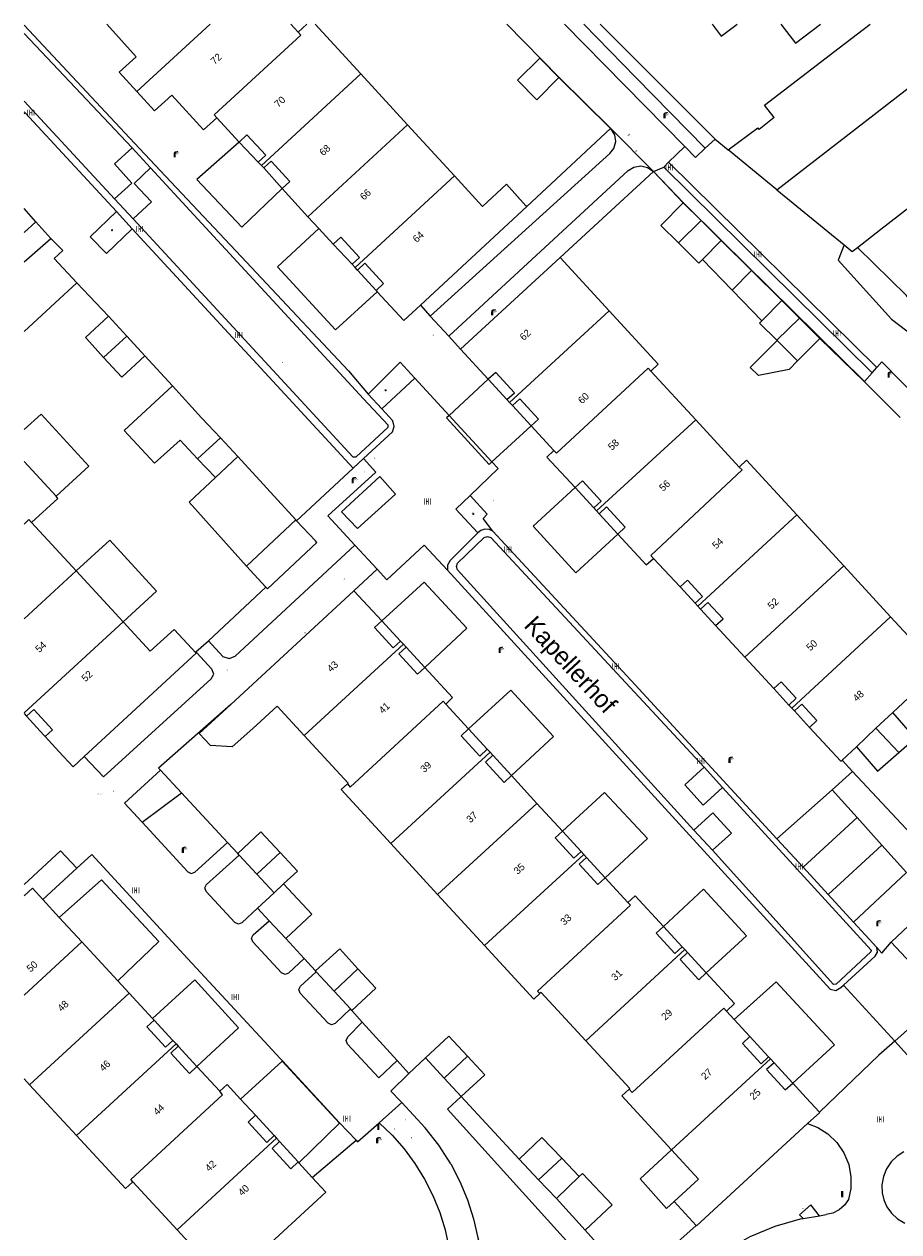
# Model space of a CAD drawing. Header units: metres. Extents: x 197457 to 198138, y 353986 to 354984.
# Tile 181 of 217: x 197457 to 197518, y 354898 to 354982. Entities that reach past the tile are written whole.
import ezdxf
from ezdxf.enums import TextEntityAlignment as Align

# ---------------------------------------------------------------- set-up
doc = ezdxf.new("R2010")
doc.units = ezdxf.units.M
doc.header["$MEASUREMENT"] = 0
for name, color, linetype, lineweight, true_color in [('afsluitpaal', 7, 'Continuous', 0, 0xde7233), ('benzine-   olieput', 7, 'Continuous', 0, 0x104b6e), ('elektrakast', 7, 'Continuous', 0, 0x104b6e), ('kolk', 7, 'Continuous', 0, 0x104b6e), ('lichtmast', 7, 'Continuous', 0, 0x104b6e), ('verkeersbordpaal', 7, 'Continuous', 0, 0x104b6e), ('waarschuwingshek', 7, 'Continuous', 0, 0x104b6e)]:
    doc.layers.add(name, color=color, linetype=linetype, lineweight=lineweight, true_color=true_color)
for name, color, linetype, lineweight in [('bijgebouw', 1, 'Continuous', 13), ('Grens beheer openbare ruimte wegbeheer', 253, 'Continuous', 0), ('Grens gebouw op maaiveld onder overbouw', 1, 'Continuous', 13), ('grens individueel parkeervak', 7, 'Continuous', 0), ('Grens maaiveld', 253, 'Continuous', 0), ('grens WOZ object', 7, 'Continuous', 0), ('heg geen IMGeo', 7, 'Continuous', 0), ('hoofdgebouw', 1, 'Continuous', 0), ('Hoogtepunt', 7, 'Continuous', 0), ('huisnummerreeks BGT', 7, 'Continuous', 0), ('kant verharding', 7, 'Continuous', 0), ('kruinlijn', 1, 'Continuous', 0), ('molgoot weginrichtingselement lijn', 7, 'Continuous', 0), ('openbare ruimte label tekst', 7, 'Continuous', 0), ('overbouw', 1, 'Continuous', 13), ('schutting geen IMGeo', 7, 'Continuous', 0), ('tussenmuur', 1, 'Continuous', 13), ('tussenmuur bijgebouw (GBKN Zuid)', 1, 'Continuous', 13), ('vlakafsluiter', 1, 'Continuous', 0), ('weginrichtingselement', 7, 'Continuous', 0)]:
    doc.layers.add(name, color=color, linetype=linetype, lineweight=lineweight)
doc.styles.add('Style-STANDARD', font='STANDARD.shx')
doc.styles.add('Style-WORKING', font='WORKING.shx')

# ---------------------------------------------------------------- blocks, each defined once
blk = doc.blocks.new('afsluitpaal')
at = {"layer": 'afsluitpaal', "linetype": 'Continuous', "lineweight": 0, "true_color": 0xbd2877}
blk.add_hatch(color=232, dxfattribs=at).paths.add_polyline_path([(0.15, 0.65, 1), (-0.15, 0.65), (-0.15, 0.05), (-0.3, 0.05), (-0.3, -0.1), (0, -0.1, -0.414214), (-0.1, 0, -1), (0.1, 0, -0.414214), (0, -0.1), (0.3, -0.1), (0.3, 0.05), (0.15, 0.05)])
at = {"layer": 'afsluitpaal', "linetype": 'Continuous', "lineweight": 0, "true_color": 0x681648}
blk.add_hatch(color=219, dxfattribs=at).paths.add_polyline_path([(0.1, 0, 1), (-0.1, 0, 1)])
blk = doc.blocks.new('kolk')
at = {"layer": 'kolk', "linetype": 'Continuous', "lineweight": 0, "true_color": 0xbd2877}
for points in [[(-0.49, -0.43), (-0.49, 0), (-0.49, 0.42), (-0.4, 0.42), (-0.4, 0), (-0.4, -0.43)], [(-0.19, -0.43), (-0.19, 0), (-0.19, 0.42), (-0.11, 0.42), (-0.11, 0), (-0.11, -0.43)], [(0.11, -0.43), (0.11, 0), (0.11, 0.42), (0.19, 0.42), (0.19, 0), (0.19, -0.43)], [(0.4, -0.43), (0.4, 0), (0.4, 0.42), (0.49, 0.42), (0.49, 0), (0.49, -0.43)]]:
    blk.add_hatch(color=232, dxfattribs=at).paths.add_polyline_path(points)
at = {"layer": 'kolk', "linetype": 'Continuous', "lineweight": 0, "true_color": 0x681648}
blk.add_hatch(color=219, dxfattribs=at).paths.add_polyline_path([(0.1, 0, 1), (-0.1, 0, 1)])
blk = doc.blocks.new('kast_1')
at = {"layer": 'elektrakast', "linetype": 'Continuous', "lineweight": 0, "true_color": 0xbd2877}
h = blk.add_hatch(color=232, dxfattribs=at)
edge = h.paths.add_edge_path()
edge.add_arc((0, 0), 0.1, 0, 360)
edge.add_line((0, -0.1), (0.34, -0.1))
edge.add_line((0.34, -0.1), (0.34, 0.47))
edge.add_line((0.34, 0.47), (-0.34, 0.47))
edge.add_line((-0.34, 0.47), (-0.34, -0.1))
edge.add_line((-0.34, -0.1), (0, -0.1))
edge = h.paths.add_edge_path(flags=16)
edge.add_arc((-0.2, 0.31), 0.0607, 0, 360)
at = {"layer": 'elektrakast', "linetype": 'Continuous', "lineweight": 0, "true_color": 0x681648}
blk.add_hatch(color=219, dxfattribs=at).paths.add_polyline_path([(-0.1, 0, 1), (0.1, 0, 1)])
at = {"layer": 'elektrakast', "color": 232, "linetype": 'Continuous', "lineweight": 0, "true_color": 0xbd2877, "extrusion": (0, 0, -1)}
blk.add_solid([(-0.34, 0.65), (0.34, 0.65), (-0.34, 0.55), (0.34, 0.55)], dxfattribs=at)
blk = doc.blocks.new('benzineolieput')
at = {"layer": 'benzine-   olieput', "linetype": 'Continuous', "lineweight": 0, "true_color": 0xbd2877}
h = blk.add_hatch(color=232, dxfattribs=at)
edge = h.paths.add_edge_path()
edge.add_spline(control_points=[(0.44, 0), (0.44, 0.04), (0.43, 0.09), (0.36, 0.2), (0.28, 0.26), (0.09, 0.32), (-0.02, 0.33), (-0.22, 0.29), (-0.31, 0.24), (-0.42, 0.12), (-0.44, 0.06), (-0.44, -0.06), (-0.42, -0.12), (-0.33, -0.22), (-0.28, -0.26), (-0.1, -0.33), (0.04, -0.33), (0.27, -0.27), (0.37, -0.2), (0.43, -0.08), (0.44, -0.04), (0.44, 0)], knot_values=[0, 0, 0, 0, 0.060484, 0.060484, 0.178041, 0.178041, 0.295599, 0.295599, 0.413157, 0.413157, 0.498623, 0.498623, 0.584089, 0.584089, 0.669555, 0.669555, 0.808438, 0.808438, 0.94732, 0.94732, 1, 1, 1, 1], degree=3, periodic=0)
edge = h.paths.add_edge_path(flags=16)
edge.add_ellipse((0, 0), major_axis=(0.392, 0), ratio=0.689655, start_angle=0, end_angle=360)
h = blk.add_hatch(color=232, dxfattribs=at)
h.paths.add_polyline_path([(-0.05, -0.09, -0.572477), (-0.05, 0.09, 0.381612), (-0.15, 0.17), (-0.25, 0.17), (-0.25, -0.18), (-0.15, -0.18, 0.381612)])
h.paths.add_polyline_path([(-0.15, -0.12), (-0.2, -0.12), (-0.2, -0.02), (-0.15, -0.02, -1)], flags=16)
h.paths.add_polyline_path([(-0.15, 0.02), (-0.2, 0.02), (-0.2, 0.12), (-0.15, 0.12, -1)], flags=16)
at = {"layer": 'benzine-   olieput', "linetype": 'Continuous', "lineweight": 0, "true_color": 0x681648}
blk.add_hatch(color=219, dxfattribs=at).paths.add_polyline_path([(0.1, 0, 1), (-0.1, 0, 1)])
at = {"layer": 'benzine-   olieput', "linetype": 'Continuous', "lineweight": 0, "true_color": 0xbd2877}
h = blk.add_hatch(color=232, dxfattribs=at)
h.paths.add_polyline_path([(0.27, -0.08), (0.27, 0.07, 1), (0.07, 0.07), (0.07, 0.07, -0.377964), (0.07, -0.07), (0.07, -0.08, 1)])
h.paths.add_polyline_path([(0.12, -0.08), (0.12, 0.07, -1), (0.23, 0.07), (0.23, -0.08, -1)], flags=16)
blk = doc.blocks.new('lichtmast')
at = {"layer": 'lichtmast', "linetype": 'Continuous', "lineweight": 0, "true_color": 0xbd2877}
for points in [[(0.15, 0.42, -0.344151), (0.3, 0.61), (0.43, 0.64, 0.960861), (0.4, 0.79), (0.1, 0.74, 0.366629), (-0.15, 0.45), (-0.15, -0.1), (0, -0.1, -0.414214), (-0.1, 0, -1), (0.1, 0, -0.414214), (0, -0.1), (0.15, -0.1)], [(0.35, 0.55, 1), (0.3, 0.56), (0.23, 0.32, 1), (0.28, 0.31)], [(0.42, 0.58, 1), (0.38, 0.57), (0.44, 0.33, 1), (0.48, 0.34)], [(0.49, 0.61, 1), (0.45, 0.58), (0.63, 0.4, 1), (0.66, 0.43)]]:
    blk.add_hatch(color=232, dxfattribs=at).paths.add_polyline_path(points)
at = {"layer": 'lichtmast', "linetype": 'Continuous', "lineweight": 0, "true_color": 0x681648}
blk.add_hatch(color=219, dxfattribs=at).paths.add_polyline_path([(-0.1, 0, 1), (0.1, 0, 1)])
blk = doc.blocks.new('bord_5')
at = {"layer": 'waarschuwingshek', "linetype": 'Continuous', "lineweight": 0, "true_color": 0xbd2877}
h = blk.add_hatch(color=232, dxfattribs=at)
h.paths.add_polyline_path([(-0.75, -0.38), (-0.75, 0.37), (0.75, 0.37), (0.75, -0.38)])
h.paths.add_polyline_path([(0.65, -0.27), (-0.65, -0.27), (-0.65, 0.28), (0.65, 0.28)], flags=16)
at = {"layer": 'waarschuwingshek', "linetype": 'Continuous', "lineweight": 0, "true_color": 0xbd2877, "transparency": 33554534}
h = blk.add_hatch(color=232, dxfattribs=at)
h.paths.add_polyline_path([(0.65, -0.27), (-0.65, -0.27), (-0.65, 0.28), (0.65, 0.28)])
h.paths.add_polyline_path([(-0.55, -0.18), (-0.55, 0.18), (0.55, 0.18), (0.55, -0.18)], flags=16)
at = {"layer": 'waarschuwingshek', "linetype": 'Continuous', "lineweight": 0, "true_color": 0x681648}
blk.add_hatch(color=219, dxfattribs=at).paths.add_polyline_path([(-0.1, 0, 1), (0.1, 0, 1)])
blk = doc.blocks.new('paal')
at = {"layer": 'verkeersbordpaal', "linetype": 'Continuous', "lineweight": 0, "true_color": 0xbd2877}
blk.add_hatch(color=232, dxfattribs=at).paths.add_polyline_path([(0.15, 0.8), (-0.15, 0.8), (-0.15, -0.1), (0, -0.1, -0.414214), (-0.1, 0, -1), (0.1, 0, -0.414214), (0, -0.1), (0.15, -0.1)])
at = {"layer": 'verkeersbordpaal', "linetype": 'Continuous', "lineweight": 0, "true_color": 0x681648}
blk.add_hatch(color=219, dxfattribs=at).paths.add_polyline_path([(-0.1, 0, 1), (0.1, 0, 1)])

msp = doc.modelspace()

# ---------------------------------------------------------------- linework, layer by layer
at = {"layer": 'bijgebouw', "linetype": 'Continuous', "lineweight": 13}
for p, q in [((197494.617, 354978.31), (197493.279, 354979.672)), ((197503.307, 354969.556), (197504.559, 354968.316)), ((197505.963, 354966.925), (197504.559, 354968.316)), ((197511.419, 354961.505), (197510.184, 354962.734)), ((197464.415, 354960.249), (197463.138, 354961.634)), ((197512.846, 354960.084), (197511.419, 354961.505)), ((197462.795, 354958.753), (197461.59, 354960.07)), ((197465.689, 354958.867), (197464.415, 354960.249)), ((197509.834, 354959.95), (197509.856, 354959.928)), ((197511.283, 354958.514), (197512.846, 354960.084)), ((197467.618, 354956.765), (197469.644, 354954.533)), ((197470.961, 354953.133), (197469.644, 354954.533)), ((197468.145, 354952.964), (197469.369, 354951.663)), ((197472.183, 354951.834), (197470.961, 354953.133)), ((197469.369, 354951.663), (197470.605, 354950.349)), ((197476.281, 354947.338), (197476.225, 354947.399)), ((197477.593, 354945.924), (197476.281, 354947.338)), ((197472.788, 354944.164), (197474.143, 354942.703)), ((197472.267, 354923.967), (197472.169, 354924.072)), ((197473.506, 354922.638), (197472.267, 354923.967)), ((197474.714, 354921.343), (197473.506, 354922.638)), ((197473.544, 354920.252), (197474.714, 354921.343)), ((197474.365, 354919.371), (197473.544, 354920.252)), ((197475.521, 354918.131), (197474.365, 354919.371)), ((197477.659, 354915.822), (197477.614, 354915.871)), ((197478.898, 354914.467), (197477.659, 354915.822)), ((197480.04, 354913.219), (197478.898, 354914.467)), ((197480.137, 354913.113), (197480.04, 354913.219)), ((197486.607, 354908.389), (197485.299, 354909.805)), ((197487.794, 354907.105), (197486.607, 354908.389)), ((197493.199, 354901.283), (197491.83, 354902.724)), ((197496.034, 354901.495), (197494.809, 354902.784)), ((197494.438, 354899.979), (197493.199, 354901.283))]:
    msp.add_line(p, q, dxfattribs=at)
at = {"layer": 'bijgebouw', "linetype": 'Continuous', "lineweight": 13, "flags": 128}
for points in [[(197493.279, 354979.672), (197491.71, 354978.123), (197493.069, 354976.763), (197494.617, 354978.31)], [(197502.967, 354966.755), (197501.741, 354967.965), (197503.307, 354969.556)], [(197502.967, 354966.755), (197504.396, 354965.345), (197504.649, 354965.6)], [(197461.59, 354960.07), (197461.522, 354960.144), (197463.138, 354961.634)], [(197508.793, 354961.312), (197508.629, 354961.144), (197509.834, 354959.95)], [(197465.689, 354958.867), (197464.063, 354957.368), (197462.795, 354958.753)], [(197468.145, 354952.964), (197466.347, 354951.365), (197464.238, 354953.649), (197467.618, 354956.765)], [(197474.143, 354942.703), (197474.25, 354942.588), (197477.687, 354945.822), (197477.593, 354945.924)], [(197515.404, 354931.533), (197516.883, 354929.842), (197518.358, 354931.132)], [(197475.13, 354924.152), (197473.792, 354925.586), (197472.169, 354924.072)], [(197475.372, 354921.957), (197476.338, 354922.857), (197475.13, 354924.152)], [(197475.372, 354921.957), (197477.35, 354919.836), (197475.521, 354918.131)], [(197480.573, 354916.028), (197479.303, 354917.416), (197477.614, 354915.871)], [(197480.137, 354913.113), (197481.826, 354914.658), (197480.573, 354916.028)], [(197488.235, 354909.906), (197486.933, 354911.315), (197485.299, 354909.805)], [(197487.794, 354907.105), (197489.428, 354908.615), (197488.235, 354909.906)], [(197494.809, 354902.784), (197493.425, 354904.24), (197491.83, 354902.724)]]:
    msp.add_lwpolyline(points, dxfattribs=at)
at = {"layer": 'Grens beheer openbare ruimte wegbeheer', "linetype": 'Continuous', "lineweight": 0}
for p, q in [((197458.071, 354968.232), (197457.244, 354969.158)), ((197476.225, 354947.399), (197472.183, 354951.834))]:
    msp.add_line(p, q, dxfattribs=at)
at = {"layer": 'Grens beheer openbare ruimte wegbeheer', "linetype": 'Continuous', "lineweight": 0, "flags": 128}
msp.add_lwpolyline([(197486.939, 354954.7), (197486.761, 354954.536), (197489.733, 354951.272), (197489.929, 354951.452)], dxfattribs=at)
at = {"layer": 'Grens gebouw op maaiveld onder overbouw', "linetype": 'Continuous', "lineweight": 13, "flags": 128}
for points in [[(197473.607, 354972.41), (197474.122, 354972.884), (197472.817, 354974.306), (197472.269, 354973.802)], [(197475.281, 354970.566), (197475.805, 354971.049), (197474.5, 354972.472), (197473.986, 354971.997)], [(197480.16, 354965.271), (197480.675, 354965.746), (197479.37, 354967.168), (197478.84, 354966.679)], [(197481.834, 354963.428), (197482.358, 354963.911), (197481.053, 354965.333), (197480.539, 354964.859)], [(197490.986, 354955.807), (197491.5, 354956.281), (197490.196, 354957.703), (197489.681, 354957.229)], [(197492.669, 354953.972), (197493.184, 354954.446), (197491.879, 354955.868), (197491.364, 354955.394)], [(197497.05, 354948.238), (197497.565, 354948.712), (197496.26, 354950.135), (197495.745, 354949.66)], [(197498.733, 354946.403), (197499.248, 354946.878), (197497.943, 354948.3), (197497.429, 354947.825)], [(197504.133, 354941.567), (197504.648, 354942.041), (197503.592, 354943.189), (197503.077, 354942.715)], [(197505.567, 354940.006), (197506.082, 354940.48), (197505.026, 354941.628), (197504.511, 354941.154)], [(197482.24, 354940.337), (197481.735, 354939.87), (197483.04, 354938.449), (197483.555, 354938.923)], [(197483.933, 354938.511), (197483.419, 354938.036), (197484.725, 354936.615), (197485.238, 354937.088)], [(197510.69, 354934.46), (197511.205, 354934.934), (197510.149, 354936.082), (197509.634, 354935.608)], [(197512.124, 354932.898), (197512.64, 354933.372), (197511.583, 354934.521), (197511.068, 354934.047)], [(197457.397, 354933.676), (197457.912, 354934.151), (197459.221, 354932.732), (197458.706, 354932.258)], [(197488.305, 354932.783), (197487.791, 354932.309), (197489.096, 354930.887), (197489.61, 354931.362)], [(197489.989, 354930.95), (197489.475, 354930.475), (197490.78, 354929.053), (197491.295, 354929.528)], [(197494.857, 354925.646), (197494.343, 354925.172), (197495.648, 354923.75), (197496.163, 354924.225)], [(197496.541, 354923.812), (197496.027, 354923.338), (197497.333, 354921.916), (197497.847, 354922.391)], [(197501.92, 354918.986), (197501.406, 354918.511), (197502.711, 354917.09), (197503.226, 354917.565)], [(197503.605, 354917.152), (197503.09, 354916.678), (197504.396, 354915.256), (197504.91, 354915.731)], [(197466.328, 354912.441), (197465.814, 354911.965), (197467.122, 354910.546), (197467.636, 354911.022)], [(197507.963, 354911.286), (197507.447, 354910.809), (197508.752, 354909.388), (197509.267, 354909.863)], [(197468.015, 354910.61), (197467.502, 354910.134), (197468.81, 354908.715), (197469.322, 354909.189)], [(197509.646, 354909.45), (197509.131, 354908.976), (197510.437, 354907.554), (197510.964, 354908.022)], [(197473.408, 354905.782), (197472.894, 354905.307), (197474.2, 354903.886), (197474.714, 354904.361)], [(197475.093, 354903.949), (197474.579, 354903.474), (197475.885, 354902.053), (197476.391, 354902.52)]]:
    msp.add_lwpolyline(points, dxfattribs=at)
at = {"layer": 'grens individueel parkeervak', "linetype": 'Continuous', "lineweight": 0}
for p, q in [((197509.851, 354925.106), (197513.705, 354928.531)), ((197513.705, 354928.531), (197515.448, 354926.594)), ((197511.672, 354923.125), (197515.448, 354926.594)), ((197515.448, 354926.594), (197517.19, 354924.658)), ((197511.672, 354923.125), (197509.851, 354925.106)), ((197513.435, 354921.207), (197517.19, 354924.658)), ((197513.435, 354921.207), (197511.672, 354923.125)), ((197515.198, 354919.288), (197513.435, 354921.207)), ((197521.066, 354920.943), (197517.843, 354917.875)), ((197517.843, 354917.875), (197519.55, 354916.05))]:
    msp.add_line(p, q, dxfattribs=at)
at = {"layer": 'grens individueel parkeervak', "linetype": 'Continuous', "lineweight": 0, "flags": 128}
msp.add_lwpolyline([(197517.19, 354924.658), (197518.914, 354922.742), (197515.198, 354919.288)], dxfattribs=at)
at = {"layer": 'Grens maaiveld', "linetype": 'Continuous', "lineweight": 0}
for p, q in [((197457.244, 354981.396), (197464.792, 354973.399)), ((197463.566, 354969.828), (197457.244, 354976.671)), ((197498.231, 354974.751), (197498.272, 354974.71)), ((197464.792, 354973.399), (197466.083, 354971.999)), ((197501.943, 354972.046), (197502.281, 354972.389)), ((197502.281, 354972.389), (197516.834, 354958.043)), ((197501.216, 354971.754), (197503.307, 354969.556)), ((197516.515, 354957.68), (197501.943, 354972.046)), ((197464.853, 354968.435), (197463.566, 354969.828)), ((197505.963, 354966.925), (197508.077, 354964.826)), ((197508.077, 354964.826), (197510.184, 354962.734)), ((197512.846, 354960.084), (197515.961, 354957.049)), ((197518.466, 354954.551), (197515.961, 354957.049)), ((197474.143, 354942.703), (197470.125, 354938.952)), ((197468.233, 354928.332), (197466.782, 354929.903)), ((197504.762, 354930.112), (197506.048, 354928.7)), ((197515.142, 354929.808), (197521.094, 354923.419)), ((197471.453, 354924.847), (197468.233, 354928.332)), ((197505.346, 354924.307), (197504.035, 354925.716)), ((197475.521, 354918.131), (197476.806, 354916.742)), ((197480.875, 354912.297), (197483.314, 354909.603))]:
    msp.add_line(p, q, dxfattribs=at)
at = {"layer": 'Grens maaiveld', "linetype": 'Continuous', "lineweight": 0, "flags": 128}
for points in [[(197505.527, 354974.016), (197497.503, 354982.046)], [(197463.566, 354969.828), (197464.767, 354970.928), (197463.555, 354972.273), (197464.792, 354973.399)], [(197466.083, 354971.999), (197464.933, 354970.913), (197466.141, 354969.621), (197464.853, 354968.435)], [(197464.853, 354968.435), (197480.215, 354951.804), (197480.327, 354951.794), (197480.437, 354951.813), (197482.687, 354953.877), (197482.693, 354953.945), (197482.685, 354954.013), (197480.955, 354955.87), (197466.083, 354971.999)], [(197504.035, 354925.716), (197487.521, 354943.907), (197487.457, 354944.139), (197487.521, 354944.37), (197489.397, 354946.169), (197489.629, 354946.231), (197489.86, 354946.169), (197504.762, 354930.112)], [(197506.048, 354928.7), (197504.698, 354927.463), (197503.423, 354928.892), (197504.762, 354930.112)], [(197506.048, 354928.7), (197516.446, 354917.336), (197516.421, 354917.211), (197513.985, 354914.95), (197513.814, 354914.926), (197505.346, 354924.307)], [(197504.035, 354925.716), (197505.372, 354926.917), (197506.675, 354925.513), (197505.346, 354924.307)], [(197498.577, 354895.398), (197499.789, 354894.134), (197504.206, 354898.084)]]:
    msp.add_lwpolyline(points, dxfattribs=at)
at = {"layer": 'grens WOZ object', "linetype": 'Continuous', "lineweight": 0}
for p, q in [((197476.394, 354981.485), (197475.878, 354982.046)), ((197477.009, 354982.046), (197476.394, 354981.485)), ((197472.269, 354973.802), (197473.607, 354972.41)), ((197473.828, 354972.169), (197473.607, 354972.41)), ((197473.986, 354971.997), (197473.828, 354972.169)), ((197473.986, 354971.997), (197475.281, 354970.566)), ((197458.071, 354968.232), (197457.244, 354969.158)), ((197457.244, 354967.481), (197458.071, 354968.232)), ((197477.841, 354967.764), (197478.84, 354966.679)), ((197478.84, 354966.679), (197480.16, 354965.271)), ((197504.649, 354965.6), (197505.963, 354966.925)), ((197505.963, 354966.925), (197508.077, 354964.826)), ((197504.649, 354965.6), (197506.728, 354963.449)), ((197480.366, 354965.046), (197480.16, 354965.271)), ((197480.539, 354964.859), (197480.366, 354965.046)), ((197480.539, 354964.859), (197481.834, 354963.428)), ((197506.728, 354963.449), (197508.077, 354964.826)), ((197508.077, 354964.826), (197510.184, 354962.734)), ((197481.834, 354963.428), (197481.907, 354963.348)), ((197506.728, 354963.449), (197508.793, 354961.312)), ((197510.184, 354962.734), (197508.793, 354961.312)), ((197509.856, 354959.928), (197511.283, 354958.514)), ((197489.681, 354957.229), (197486.939, 354954.7)), ((197489.681, 354957.229), (197490.986, 354955.807)), ((197490.986, 354955.807), (197491.169, 354955.607)), ((197491.169, 354955.607), (197491.364, 354955.394)), ((197491.364, 354955.394), (197492.669, 354953.972)), ((197489.929, 354951.452), (197492.669, 354953.972)), ((197459.48, 354949.052), (197457.244, 354951.476)), ((197470.605, 354950.349), (197472.183, 354951.834)), ((197472.183, 354951.834), (197476.225, 354947.399)), ((197495.745, 354949.66), (197497.05, 354948.238)), ((197497.05, 354948.238), (197497.243, 354948.027)), ((197497.243, 354948.027), (197497.429, 354947.825)), ((197476.225, 354947.399), (197472.788, 354944.164)), ((197497.429, 354947.825), (197498.733, 354946.403)), ((197460.881, 354943.83), (197464.163, 354940.271)), ((197482.24, 354940.337), (197483.555, 354938.923)), ((197483.555, 354938.923), (197483.743, 354938.718)), ((197483.743, 354938.718), (197483.933, 354938.511)), ((197483.933, 354938.511), (197485.238, 354937.088)), ((197516.772, 354932.837), (197517.955, 354933.94)), ((197488.305, 354932.783), (197489.61, 354931.362)), ((197518.358, 354931.132), (197516.772, 354932.837)), ((197489.61, 354931.362), (197489.801, 354931.154)), ((197489.801, 354931.154), (197489.989, 354930.95)), ((197489.989, 354930.95), (197491.295, 354929.528)), ((197494.857, 354925.646), (197496.163, 354924.225)), ((197496.163, 354924.225), (197496.35, 354924.02)), ((197496.35, 354924.02), (197496.541, 354923.812)), ((197496.541, 354923.812), (197497.847, 354922.391)), ((197461.277, 354917.9), (197459.702, 354919.605)), ((197501.92, 354918.986), (197503.226, 354917.565)), ((197461.277, 354917.9), (197463.787, 354915.182)), ((197503.226, 354917.565), (197503.411, 354917.364)), ((197503.605, 354917.152), (197503.411, 354917.364)), ((197503.605, 354917.152), (197504.91, 354915.731)), ((197466.219, 354912.558), (197466.328, 354912.441)), ((197466.328, 354912.441), (197467.636, 354911.022)), ((197507.963, 354911.286), (197506.87, 354912.475)), ((197467.636, 354911.022), (197467.861, 354910.777)), ((197467.861, 354910.777), (197468.015, 354910.61)), ((197507.963, 354911.286), (197509.267, 354909.863)), ((197468.015, 354910.61), (197469.322, 354909.189)), ((197509.267, 354909.863), (197509.395, 354909.723)), ((197509.395, 354909.723), (197509.646, 354909.45)), ((197509.646, 354909.45), (197510.964, 354908.022)), ((197473.408, 354905.782), (197472.37, 354906.909)), ((197473.408, 354905.782), (197474.714, 354904.361)), ((197474.714, 354904.361), (197474.884, 354904.177)), ((197474.884, 354904.177), (197475.093, 354903.949)), ((197475.093, 354903.949), (197476.391, 354902.52)), ((197476.434, 354902.473), (197476.391, 354902.52)), ((197494.438, 354899.979), (197496.034, 354901.495))]:
    msp.add_line(p, q, dxfattribs=at)
at = {"layer": 'grens WOZ object', "linetype": 'Continuous', "lineweight": 0, "flags": 128}
for points in [[(197472.269, 354973.802), (197469.306, 354971.185), (197472.456, 354967.865), (197475.281, 354970.566)], [(197477.841, 354967.764), (197474.943, 354965.096), (197479.006, 354960.68), (197481.907, 354963.348)], [(197511.283, 354958.514), (197510.695, 354957.907), (197508.56, 354957.5), (197507.982, 354958.039), (197509.856, 354959.928)], [(197457.244, 354953.704), (197458.427, 354954.794), (197461.77, 354951.154), (197459.48, 354949.052)], [(197486.939, 354954.7), (197486.761, 354954.536), (197489.733, 354951.272), (197489.929, 354951.452)], [(197470.605, 354950.349), (197468.784, 354948.636), (197472.788, 354944.164)], [(197495.745, 354949.66), (197492.825, 354946.968), (197495.798, 354943.704), (197498.733, 354946.403)], [(197460.881, 354943.83), (197463.221, 354945.987), (197466.502, 354942.427), (197464.163, 354940.271)], [(197482.24, 354940.337), (197485.198, 354943.055), (197488.191, 354939.821), (197485.238, 354937.088)], [(197488.305, 354932.783), (197491.254, 354935.493), (197494.247, 354932.26), (197491.295, 354929.528)], [(197518.358, 354931.132), (197519.521, 354932.149), (197517.955, 354933.94)], [(197494.857, 354925.646), (197497.807, 354928.356), (197500.799, 354925.123), (197497.847, 354922.391)], [(197463.787, 354915.182), (197466.648, 354917.923), (197462.638, 354922.23), (197459.702, 354919.605)], [(197501.92, 354918.986), (197504.724, 354921.582), (197507.73, 354918.334), (197504.91, 354915.731)], [(197466.219, 354912.558), (197469.17, 354915.256), (197472.234, 354911.905), (197469.322, 354909.189)], [(197510.964, 354908.022), (197513.876, 354910.704), (197509.8, 354915.117), (197506.87, 354912.475)], [(197476.434, 354902.473), (197479.27, 354905.228), (197475.269, 354909.561), (197472.37, 354906.909)], [(197502.659, 354899.762), (197502.129, 354899.275), (197500.284, 354901.344), (197502.485, 354903.368)], [(197502.659, 354899.762), (197504.361, 354901.327), (197502.485, 354903.368)], [(197496.034, 354901.495), (197496.257, 354901.707), (197498.331, 354899.526), (197496.457, 354897.745), (197494.438, 354899.979)]]:
    msp.add_lwpolyline(points, dxfattribs=at)
at = {"layer": 'heg geen IMGeo', "linetype": 'Continuous', "lineweight": 0}
for p, q in [((197494.617, 354978.31), (197498.205, 354974.776)), ((197498.205, 354974.776), (197498.231, 354974.751)), ((197498.231, 354974.751), (197498.272, 354974.71)), ((197501.216, 354971.754), (197503.307, 354969.556))]:
    msp.add_line(p, q, dxfattribs=at)
at = {"layer": 'hoofdgebouw', "linetype": 'Continuous', "lineweight": 0}
for p, q in [((197480.766, 354978.573), (197477.575, 354982.046)), ((197484.038, 354975.013), (197480.766, 354978.573)), ((197470.705, 354975.498), (197472.269, 354973.802)), ((197487.309, 354971.454), (197484.038, 354975.013)), ((197506.444, 354973.264), (197508.516, 354974.8)), ((197509.847, 354970.475), (197506.444, 354973.264)), ((197475.281, 354970.566), (197477.079, 354968.59)), ((197509.847, 354970.475), (197514.553, 354966.616)), ((197484.938, 354962.394), (197492.363, 354969.296)), ((197492.363, 354969.296), (197492.312, 354969.352)), ((197517.12, 354967.725), (197519.063, 354969.235)), ((197477.079, 354968.59), (197477.841, 354967.764)), ((197515.473, 354966.447), (197517.12, 354967.725)), ((197494.693, 354965.729), (197487.744, 354959.333)), ((197494.693, 354965.729), (197498.121, 354962.003)), ((197487.744, 354959.333), (197489.681, 354957.229)), ((197504.174, 354954.401), (197501.045, 354957.802)), ((197492.669, 354953.972), (197494.253, 354952.259)), ((197507.219, 354951.091), (197504.174, 354954.401)), ((197457.766, 354947.209), (197460.881, 354943.83)), ((197511.243, 354947.745), (197514.524, 354944.183)), ((197501.232, 354944.704), (197503.077, 354942.715)), ((197514.524, 354944.183), (197517.798, 354940.628)), ((197480.294, 354942.446), (197471.68, 354934.494)), ((197482.24, 354940.337), (197480.294, 354942.446)), ((197504.133, 354941.567), (197504.323, 354941.359)), ((197504.323, 354941.359), (197504.511, 354941.154)), ((197505.567, 354940.006), (197507.604, 354937.798)), ((197469.257, 354938.074), (197461.448, 354930.869)), ((197507.604, 354937.798), (197509.634, 354935.608)), ((197471.68, 354934.494), (197469.48, 354932.463)), ((197486.715, 354934.514), (197488.305, 354932.783)), ((197510.69, 354934.46), (197510.884, 354934.248)), ((197457.244, 354933.859), (197457.397, 354933.676)), ((197511.068, 354934.047), (197510.884, 354934.248)), ((197458.706, 354932.258), (197459.672, 354931.211)), ((197459.672, 354931.211), (197460.659, 354930.141)), ((197514.398, 354930.616), (197515.404, 354931.533)), ((197460.659, 354930.141), (197461.448, 354930.869)), ((197491.295, 354929.528), (197493.076, 354927.587)), ((197494.857, 354925.646), (197493.076, 354927.587)), ((197486.14, 354921.217), (197482.863, 354924.782)), ((197499.43, 354920.668), (197497.847, 354922.391)), ((197459.702, 354919.605), (197458.542, 354920.862)), ((197489.417, 354917.653), (197486.14, 354921.217)), ((197463.787, 354915.182), (197464.574, 354914.33)), ((197464.574, 354914.33), (197466.219, 354912.558)), ((197506.87, 354912.475), (197506.334, 354913.068)), ((197469.322, 354909.189), (197470.916, 354907.463)), ((197457.244, 354908.336), (197457.624, 354907.924)), ((197457.624, 354907.924), (197460.904, 354904.365)), ((197511.903, 354907.006), (197510.964, 354908.022)), ((197512.826, 354906.008), (197511.903, 354907.006)), ((197477.379, 354901.441), (197476.434, 354902.473)), ((197478.336, 354900.41), (197477.379, 354901.441)), ((197464.839, 354901.139), (197467.928, 354897.79)), ((197471.393, 354894.034), (197478.336, 354900.41)), ((197504.206, 354898.084), (197502.659, 354899.762)), ((197467.928, 354897.79), (197471.393, 354894.034))]:
    msp.add_line(p, q, dxfattribs=at)
at = {"layer": 'hoofdgebouw', "linetype": 'Continuous', "lineweight": 0, "flags": 128}
for points in [[(197463.019, 354982.046), (197465.076, 354979.773), (197463.875, 354978.685), (197465.121, 354977.331)], [(197505.326, 354982.046), (197505.963, 354981.208), (197507.064, 354982.046)], [(197510.125, 354982.046), (197511.14, 354980.712), (197512.893, 354982.046)], [(197514.202, 354980.382), (197516.376, 354982.046)], [(197509.653, 354975.521), (197508.986, 354976.391), (197514.202, 354980.382)], [(197465.121, 354977.331), (197466.36, 354975.985), (197467.557, 354977.088), (197469.775, 354974.67), (197470.705, 354975.498)], [(197509.653, 354975.521), (197508.61, 354974.68), (197508.516, 354974.8)], [(197492.312, 354969.352), (197490.954, 354970.857), (197489.279, 354969.311), (197487.309, 354971.454)], [(197514.553, 354966.616), (197515.107, 354966.162), (197515.473, 354966.447)], [(197481.907, 354963.348), (197483.787, 354961.325), (197484.938, 354962.394)], [(197498.121, 354962.003), (197501.554, 354958.272), (197501.045, 354957.802)], [(197494.253, 354952.259), (197493.779, 354951.79), (197495.745, 354949.66)], [(197507.219, 354951.091), (197507.728, 354951.562), (197511.243, 354947.745)], [(197457.766, 354947.209), (197459.606, 354948.897), (197459.48, 354949.052)], [(197498.733, 354946.403), (197500.703, 354944.261), (197501.232, 354944.704)], [(197464.163, 354940.271), (197466.058, 354938.216), (197467.722, 354939.737), (197469.257, 354938.074)], [(197517.955, 354933.94), (197521.183, 354936.953), (197517.798, 354940.628)], [(197485.238, 354937.088), (197487.181, 354934.981), (197486.715, 354934.514)], [(197476.816, 354932.327), (197474.928, 354934.38), (197473.227, 354932.817)], [(197473.227, 354932.817), (197471.781, 354931.54), (197470.277, 354931.62), (197469.48, 354932.463)], [(197512.124, 354932.898), (197514.307, 354930.533), (197514.398, 354930.616)], [(197479.837, 354928.94), (197479.887, 354928.986), (197476.816, 354932.327)], [(197482.863, 354924.782), (197479.405, 354928.543), (197479.837, 354928.94)], [(197458.542, 354920.862), (197457.817, 354921.647), (197457.244, 354921.119)], [(197499.43, 354920.668), (197499.949, 354921.127), (197501.92, 354918.986)], [(197493.287, 354914.292), (197492.864, 354913.903), (197489.417, 354917.653)], [(197504.91, 354915.731), (197506.882, 354913.597), (197506.334, 354913.068)], [(197496.489, 354910.992), (197493.379, 354914.376), (197493.287, 354914.292)], [(197499.515, 354907.605), (197499.562, 354907.649), (197496.489, 354910.992)], [(197472.37, 354906.909), (197471.435, 354907.93), (197470.916, 354907.463)], [(197502.485, 354903.368), (197499.013, 354907.144), (197499.515, 354907.605)], [(197511.993, 354905.206), (197512.843, 354905.989), (197512.826, 354906.008)], [(197504.206, 354898.084), (197504.234, 354898.054), (197511.993, 354905.206)], [(197460.904, 354904.365), (197464.318, 354900.661), (197464.839, 354901.139)]]:
    msp.add_lwpolyline(points, dxfattribs=at)
at = {"layer": 'kant verharding', "linetype": 'Continuous', "lineweight": 0}
for p, q in [((197464.966, 354973.737), (197457.244, 354981.97)), ((197495.005, 354982.046), (197503.41, 354973.499)), ((197457.244, 354975.929), (197457.324, 354975.843)), ((197457.324, 354975.843), (197463.69, 354968.944)), ((197498.272, 354974.71), (197498.216, 354974.786)), ((197464.966, 354973.737), (197467.128, 354971.432)), ((197504.843, 354973.373), (197505.527, 354974.016)), ((197505.527, 354974.016), (197506.444, 354973.264)), ((197467.128, 354971.432), (197472.405, 354965.806)), ((197463.69, 354968.944), (197464.795, 354967.746)), ((197464.795, 354967.746), (197480.225, 354951.024)), ((197457.244, 354965.423), (197459.109, 354967.06)), ((197472.405, 354965.806), (197473.828, 354964.289)), ((197457.244, 354960.566), (197460.931, 354963.971)), ((197460.931, 354963.971), (197463.138, 354961.634)), ((197484.938, 354962.394), (197485.625, 354961.644)), ((197485.625, 354961.644), (197486.921, 354960.231)), ((197486.921, 354960.231), (197487.744, 354959.333)), ((197467.618, 354956.765), (197465.689, 354958.867)), ((197516.515, 354957.68), (197516.834, 354958.043)), ((197482.231, 354955.151), (197484.54, 354957.307)), ((197484.54, 354957.307), (197486.939, 354954.7)), ((197515.971, 354957.06), (197516.515, 354957.68)), ((197482.231, 354955.151), (197481.286, 354956.175)), ((197486.939, 354954.7), (197489.929, 354951.452)), ((197480.225, 354951.024), (197480.953, 354951.698)), ((197480.225, 354951.024), (197476.281, 354947.338)), ((197481.916, 354943.943), (197480.359, 354945.628)), ((197514.398, 354930.616), (197515.142, 354929.808)), ((197515.142, 354929.808), (197513.705, 354928.531)), ((197472.169, 354924.072), (197471.453, 354924.847)), ((197460.933, 354923.063), (197458.542, 354920.862)), ((197516.83, 354917.512), (197515.198, 354919.288)), ((197468.693, 354916.723), (197467.316, 354918.214)), ((197474.017, 354910.961), (197468.693, 354916.723)), ((197476.806, 354916.742), (197477.614, 354915.871)), ((197518.079, 354910.968), (197514.506, 354914.889)), ((197518.079, 354910.968), (197520.981, 354913.569)), ((197480.137, 354913.113), (197480.875, 354912.297)), ((197475.134, 354909.751), (197474.017, 354910.961)), ((197518.079, 354910.968), (197516.975, 354909.981)), ((197516.975, 354909.981), (197512.826, 354906.008)), ((197475.291, 354909.581), (197475.134, 354909.751)), ((197483.314, 354909.603), (197484.133, 354908.699)), ((197485.299, 354909.805), (197484.133, 354908.699)), ((197483.648, 354906.675), (197483.551, 354906.78)), ((197491.83, 354902.724), (197487.794, 354907.105)), ((197477.379, 354901.441), (197480.447, 354904.038)), ((197496.457, 354897.745), (197494.438, 354899.979)), ((197511.681, 354898.568), (197512.825, 354898.763)), ((197512.825, 354898.763), (197513.297, 354898.844)), ((197498.577, 354895.398), (197496.457, 354897.745))]:
    msp.add_line(p, q, dxfattribs=at)
at = {"layer": 'kant verharding', "linetype": 'Continuous', "lineweight": 0, "flags": 128}
for points in [[(197490.975, 354982.046), (197494.628, 354978.32), (197498.216, 354974.786)], [(197457.244, 354975.77), (197457.324, 354975.843)], [(197485.625, 354961.644), (197498.164, 354973.013), (197498.452, 354973.361), (197498.589, 354973.834), (197498.516, 354974.321), (197498.272, 354974.71)], [(197503.41, 354973.499), (197504.163, 354972.733), (197504.843, 354973.373)], [(197486.921, 354960.231), (197499.452, 354971.811), (197499.841, 354972.056), (197500.329, 354972.145), (197500.813, 354972.038), (197501.216, 354971.754)], [(197501.216, 354971.754), (197503.318, 354969.567), (197505.974, 354966.936), (197515.971, 354957.06)], [(197463.69, 354968.944), (197461.864, 354967.19), (197462.993, 354966.015), (197464.795, 354967.746)], [(197459.109, 354967.06), (197459.946, 354966.222), (197459.33, 354965.666)], [(197514.553, 354966.616), (197514.129, 354965.544), (197517.86, 354961.418), (197519.415, 354960.24)], [(197473.828, 354964.289), (197479.9, 354957.814), (197481.286, 354956.175)], [(197481.286, 354956.175), (197483.513, 354958.423), (197484.54, 354957.307)], [(197516.834, 354958.043), (197517.178, 354958.435), (197519.878, 354955.7)], [(197480.953, 354951.698), (197482.989, 354953.544), (197483.102, 354953.928), (197483.002, 354954.315), (197482.231, 354955.151)], [(197480.359, 354945.628), (197478.469, 354947.674), (197481.809, 354950.723), (197480.953, 354951.698)], [(197489.929, 354951.452), (197490.362, 354950.981), (197488.403, 354949.099)], [(197479.432, 354947.961), (197482.109, 354950.423), (197483.184, 354949.197), (197480.532, 354946.798), (197479.432, 354947.961)], [(197488.403, 354949.099), (197487.41, 354948.145), (197488.947, 354946.482)], [(197488.947, 354946.482), (197487.008, 354944.557), (197486.838, 354944.241), (197486.82, 354943.882)], [(197489.998, 354946.619), (197489.744, 354946.733), (197489.446, 354946.75), (197489.163, 354946.657), (197488.947, 354946.482)], [(197509.851, 354925.106), (197499.954, 354935.877), (197489.998, 354946.619)], [(197470.125, 354938.952), (197471.124, 354937.852), (197471.56, 354937.701), (197471.987, 354937.876), (197480.359, 354945.628)], [(197486.82, 354943.882), (197485.208, 354945.633), (197482.594, 354943.209), (197481.916, 354943.943)], [(197486.82, 354943.882), (197513.569, 354914.607), (197513.959, 354914.503), (197514.307, 354914.707), (197514.506, 354914.889)], [(197469.3, 354938.114), (197469.233, 354938.186), (197470.125, 354938.952)], [(197461.448, 354930.869), (197462.78, 354929.442), (197470.323, 354936.289), (197470.498, 354936.618), (197470.361, 354936.965), (197469.3, 354938.114)], [(197471.68, 354934.494), (197466.635, 354930.051), (197466.782, 354929.903)], [(197466.782, 354929.903), (197464.255, 354927.591), (197465.482, 354926.266)], [(197465.482, 354926.266), (197468.683, 354922.809), (197468.927, 354922.694), (197469.181, 354922.787), (197471.453, 354924.847)], [(197460.933, 354923.063), (197459.79, 354924.266), (197457.244, 354921.923)], [(197467.316, 354918.214), (197461.963, 354924.008), (197460.933, 354923.063)], [(197473.544, 354920.252), (197472.466, 354919.239), (197472.217, 354919.146), (197471.974, 354919.255), (197469.965, 354921.426), (197469.881, 354921.674), (197469.992, 354921.911), (197472.267, 354923.967)], [(197476.806, 354916.742), (197475.728, 354915.716), (197475.48, 354915.623), (197475.238, 354915.731), (197473.216, 354917.914), (197473.132, 354918.162), (197473.243, 354918.4), (197474.365, 354919.371)], [(197514.506, 354914.889), (197516.706, 354916.899), (197516.868, 354917.185), (197516.83, 354917.512)], [(197516.83, 354917.512), (197517.181, 354917.112), (197517.843, 354917.875)], [(197480.04, 354913.219), (197478.978, 354912.207), (197478.729, 354912.114), (197478.486, 354912.223), (197476.538, 354914.327), (197476.447, 354914.578), (197476.559, 354914.82), (197477.659, 354915.822)], [(197483.314, 354909.603), (197482.023, 354908.404), (197479.847, 354910.754), (197479.742, 354911.009), (197479.855, 354911.26), (197480.875, 354912.297)], [(197475.291, 354909.581), (197479.292, 354905.249), (197480.447, 354904.038)], [(197484.133, 354908.699), (197482.877, 354907.481), (197483.551, 354906.78)], [(197487.073, 354902.398), (197486.218, 354903.693), (197485.264, 354904.917), (197483.648, 354906.675)], [(197487.794, 354907.105), (197486.828, 354906.217), (197496.651, 354895.323), (197494.517, 354893.424)], [(197480.447, 354904.038), (197480.544, 354903.936), (197482.048, 354905.263)], [(197482.048, 354905.263), (197482.953, 354904.391), (197483.792, 354903.436), (197484.552, 354902.408), (197485.226, 354901.315), (197485.805, 354900.169), (197486.284, 354898.982), (197486.659, 354897.769), (197486.929, 354896.541), (197486.88, 354895.922), (197486.699, 354895.314), (197486.394, 354894.757), (197485.99, 354894.286)], [(197511.993, 354905.206), (197512.718, 354904.921), (197513.417, 354904.477), (197514.039, 354903.879), (197514.535, 354903.15), (197514.869, 354902.334), (197515.025, 354901.486), (197515.009, 354900.659), (197514.847, 354899.896), (197514.581, 354899.497), (197514.21, 354899.167), (197513.767, 354898.944), (197513.297, 354898.844)], [(197518.729, 354903.232), (197518.26, 354902.938), (197517.841, 354902.538), (197517.509, 354902.048), (197517.289, 354901.499), (197517.19, 354900.928), (197517.209, 354900.375), (197517.327, 354899.867), (197517.537, 354899.391), (197517.855, 354898.937), (197518.276, 354898.54), (197518.783, 354898.233)], [(197487.073, 354902.398), (197487.702, 354901.167), (197488.227, 354899.883), (197488.642, 354898.559), (197488.942, 354897.209), (197489.235, 354896.22), (197489.849, 354895.327), (197490.714, 354894.673), (197491.688, 354894.335), (197493.127, 354893.957), (197494.517, 354893.424)], [(197512.825, 354898.763), (197512.226, 354899.515), (197511.418, 354898.825), (197511.681, 354898.568)], [(197495.713, 354892.818), (197497.456, 354891.637), (197498.997, 354890.202), (197499.601, 354890.192), (197500.209, 354890.358), (197500.743, 354890.691), (197501.146, 354891.142), (197502.188, 354892.632), (197503.411, 354894.024), (197504.802, 354895.285), (197506.338, 354896.387), (197507.989, 354897.306), (197509.724, 354898.025), (197511.505, 354898.538), (197511.681, 354898.568)]]:
    msp.add_lwpolyline(points, dxfattribs=at)
at = {"layer": 'kruinlijn', "linetype": 'Continuous', "lineweight": 0, "flags": 128}
for points in [[(197504.843, 354973.373), (197499.991, 354978.317), (197496.355, 354982.046)], [(197519.658, 354962.091), (197519.149, 354962.751), (197518.911, 354963.088), (197515.473, 354966.447)]]:
    msp.add_lwpolyline(points, dxfattribs=at)
at = {"layer": 'molgoot weginrichtingselement lijn', "linetype": 'Continuous', "lineweight": 0}
for p, q in [((197457.244, 354981.396), (197464.792, 354973.399)), ((197463.566, 354969.828), (197457.244, 354976.671)), ((197464.792, 354973.399), (197466.083, 354971.999)), ((197501.943, 354972.046), (197502.281, 354972.389)), ((197502.281, 354972.389), (197516.834, 354958.043)), ((197516.515, 354957.68), (197501.943, 354972.046)), ((197464.853, 354968.435), (197463.566, 354969.828)), ((197504.762, 354930.112), (197506.048, 354928.7)), ((197505.346, 354924.307), (197504.035, 354925.716))]:
    msp.add_line(p, q, dxfattribs=at)
at = {"layer": 'molgoot weginrichtingselement lijn', "linetype": 'Continuous', "lineweight": 0, "flags": 128}
for points in [[(197464.853, 354968.435), (197480.215, 354951.804), (197480.327, 354951.794), (197480.437, 354951.813), (197482.687, 354953.877), (197482.693, 354953.945), (197482.685, 354954.013), (197480.955, 354955.87), (197466.083, 354971.999)], [(197504.035, 354925.716), (197487.521, 354943.907), (197487.457, 354944.139), (197487.521, 354944.37), (197489.397, 354946.169), (197489.629, 354946.231), (197489.86, 354946.169), (197504.762, 354930.112)], [(197506.048, 354928.7), (197516.446, 354917.336), (197516.421, 354917.211), (197513.985, 354914.95), (197513.814, 354914.926), (197505.346, 354924.307)]]:
    msp.add_lwpolyline(points, dxfattribs=at)
at = {"layer": 'overbouw', "linetype": 'Continuous', "lineweight": 13}
for p, q in [((197503.077, 354942.715), (197504.133, 354941.567)), ((197504.511, 354941.154), (197505.567, 354940.006)), ((197509.634, 354935.608), (197510.69, 354934.46)), ((197457.397, 354933.676), (197458.625, 354932.346)), ((197511.068, 354934.047), (197512.124, 354932.898)), ((197458.625, 354932.346), (197458.706, 354932.258))]:
    msp.add_line(p, q, dxfattribs=at)
at = {"layer": 'schutting geen IMGeo', "linetype": 'Continuous', "lineweight": 0}
for p, q in [((197505.963, 354966.925), (197508.077, 354964.826)), ((197508.077, 354964.826), (197510.184, 354962.734)), ((197512.846, 354960.084), (197515.961, 354957.049))]:
    msp.add_line(p, q, dxfattribs=at)
at = {"layer": 'tussenmuur', "linetype": 'Continuous', "lineweight": 13}
for p, q in [((197465.121, 354977.331), (197470.243, 354982.046)), ((197509.847, 354970.475), (197524.789, 354982.046)), ((197473.828, 354972.169), (197480.766, 354978.573)), ((197477.079, 354968.59), (197484.038, 354975.013)), ((197480.366, 354965.046), (197487.309, 354971.454)), ((197498.121, 354962.003), (197491.169, 354955.607)), ((197504.174, 354954.401), (197497.243, 354948.027)), ((197504.323, 354941.359), (197511.243, 354947.745)), ((197457.244, 354940.484), (197460.881, 354943.83)), ((197507.604, 354937.798), (197514.524, 354944.183)), ((197457.244, 354933.924), (197464.163, 354940.271)), ((197510.884, 354934.248), (197517.798, 354940.628)), ((197483.743, 354938.718), (197476.816, 354932.327)), ((197515.404, 354931.533), (197516.772, 354932.837)), ((197489.801, 354931.154), (197482.863, 354924.782)), ((197493.076, 354927.587), (197486.14, 354921.217)), ((197489.417, 354917.653), (197496.35, 354924.02)), ((197457.244, 354914.184), (197461.277, 354917.9)), ((197496.489, 354910.992), (197503.411, 354917.364)), ((197457.624, 354907.924), (197464.574, 354914.33)), ((197460.904, 354904.365), (197467.861, 354910.777)), ((197502.485, 354903.368), (197509.395, 354909.723)), ((197467.928, 354897.79), (197474.884, 354904.177))]:
    msp.add_line(p, q, dxfattribs=at)
at = {"layer": 'tussenmuur', "linetype": 'Continuous', "lineweight": 13, "flags": 128}
for points in [[(197476.394, 354981.485), (197476.584, 354981.279), (197470.515, 354975.704), (197470.705, 354975.498)], [(197501.045, 354957.802), (197500.855, 354958.008), (197494.443, 354952.053), (197494.253, 354952.259)], [(197507.219, 354951.091), (197507.409, 354950.885), (197501.042, 354944.91), (197501.232, 354944.704)], [(197457.244, 354947.107), (197457.576, 354947.415), (197457.766, 354947.209)], [(197479.837, 354928.94), (197480.035, 354928.724), (197486.526, 354934.72), (197486.715, 354934.514)], [(197499.43, 354920.668), (197499.619, 354920.462), (197493.126, 354914.465), (197493.287, 354914.292)], [(197499.515, 354907.605), (197499.732, 354907.372), (197506.145, 354913.274), (197506.334, 354913.068)], [(197464.839, 354901.139), (197464.691, 354901.3), (197471.114, 354907.22), (197470.916, 354907.463)]]:
    msp.add_lwpolyline(points, dxfattribs=at)
at = {"layer": 'tussenmuur bijgebouw (GBKN Zuid)', "linetype": 'Continuous', "lineweight": 13}
for p, q in [((197504.559, 354968.316), (197502.967, 354966.755)), ((197511.419, 354961.505), (197509.834, 354959.95)), ((197464.415, 354960.249), (197462.795, 354958.753)), ((197470.961, 354953.133), (197469.369, 354951.663)), ((197473.506, 354922.638), (197475.13, 354924.152)), ((197474.714, 354921.343), (197475.372, 354921.957)), ((197478.898, 354914.467), (197480.573, 354916.028)), ((197486.607, 354908.389), (197488.235, 354909.906)), ((197493.199, 354901.283), (197494.809, 354902.784))]:
    msp.add_line(p, q, dxfattribs=at)
at = {"layer": 'vlakafsluiter', "linetype": 'Continuous', "lineweight": 0}
for p, q in [((197498.231, 354974.751), (197492.363, 354969.296)), ((197498.216, 354974.786), (197501.216, 354971.754)), ((197503.41, 354973.499), (197502.281, 354972.389)), ((197501.216, 354971.754), (197494.693, 354965.729)), ((197501.216, 354971.754), (197501.943, 354972.046)), ((197459.109, 354967.06), (197458.071, 354968.232)), ((197459.33, 354965.666), (197460.931, 354963.971)), ((197481.916, 354943.943), (197480.294, 354942.446)), ((197469.257, 354938.074), (197469.3, 354938.114)), ((197465.482, 354926.266), (197468.233, 354928.332)), ((197518.079, 354910.968), (197529.901, 354897.875)), ((197483.648, 354906.675), (197482.048, 354905.263))]:
    msp.add_line(p, q, dxfattribs=at)
at = {"layer": 'vlakafsluiter', "linetype": 'Continuous', "lineweight": 0, "flags": 128}
msp.add_lwpolyline([(197489.998, 354946.619), (197489.318, 354947.491), (197489.608, 354947.791), (197488.403, 354949.099)], dxfattribs=at)

# ---------------------------------------------------------------- block references
at = {"layer": 'afsluitpaal', "linetype": 'Continuous', "lineweight": 0, "xscale": 0.1, "yscale": 0.1, "zscale": 0.1}
for p in [(197485.825, 354960.291), (197481.757, 354951.694), (197481.025, 354950.723), (197490.019, 354948.697), (197479.604, 354943.253), (197471.423, 354936.871), (197463.499, 354928.407), (197483.123, 354904.814), (197483.898, 354905.438), (197484.303, 354904.19)]:
    msp.add_blockref('afsluitpaal', p, dxfattribs=at)
at = {"layer": 'benzine-   olieput', "linetype": 'Continuous', "lineweight": 0, "xscale": 0.1, "yscale": 0.1, "zscale": 0.1}
msp.add_blockref('benzineolieput', (197475.298, 354958.402), dxfattribs=at)
at = {"layer": 'elektrakast', "linetype": 'Continuous', "lineweight": 0, "xscale": 0.1, "yscale": 0.1, "zscale": 0.1}
for p in [(197476.87, 354939.486), (197511.658, 354899.245)]:
    msp.add_blockref('kast_1', p, dxfattribs=at)
at = {"layer": 'kolk', "linetype": 'Continuous', "lineweight": 0, "xscale": 0.5, "yscale": 0.5}
for p in [(197457.712, 354975.861), (197502.328, 354972.038), (197465.311, 354967.732), (197508.521, 354965.968), (197472.235, 354960.316), (197514.046, 354960.436), (197485.422, 354948.684), (197491.047, 354945.331), (197498.571, 354937.164), (197504.536, 354930.551), (197511.408, 354923.173), (197465.04, 354921.503), (197471.989, 354914.049), (197479.788, 354905.557), (197517.08, 354905.502)]:
    msp.add_blockref('kolk', p, dxfattribs=at)
at = {"layer": 'lichtmast', "linetype": 'Continuous', "lineweight": 0, "xscale": 0.5, "yscale": 0.5}
for p in [(197501.99, 354975.511), (197467.765, 354972.782), (197489.955, 354961.736), (197517.655, 354957.393), (197480.208, 354950.011), (197490.469, 354938.143), (197506.537, 354930.465), (197468.33, 354924.177), (197516.866, 354919.038), (197481.912, 354903.881)]:
    msp.add_blockref('lichtmast', p, dxfattribs=at)
at = {"layer": 'verkeersbordpaal', "linetype": 'Continuous', "lineweight": 0, "xscale": 0.5, "yscale": 0.5}
for p in [(197481.998, 354904.809), (197514.405, 354900.104)]:
    msp.add_blockref('paal', p, dxfattribs=at)
at = {"layer": 'waarschuwingshek', "linetype": 'Continuous', "lineweight": 0, "xscale": 0.1, "yscale": 0.1, "zscale": 0.1}
for p, rotation in [((197499.491, 354974.308), 42.85190842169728), ((197500.023, 354973.187), 47.18703626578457)]:
    msp.add_blockref('bord_5', p, dxfattribs=dict(at, rotation=rotation))

# ---------------------------------------------------------------- texts
at = {"layer": 'Hoogtepunt', "linetype": 'Continuous', "lineweight": 0, "style": 'Style-WORKING'}
msp.add_text('21.97', height=0.1, dxfattribs=at).set_placement((197462.382, 354928.194))
msp.add_text('21.97', height=0.1, dxfattribs=at).set_placement((197462.382, 354928.194))
at = {"layer": 'huisnummerreeks BGT', "linetype": 'Continuous', "lineweight": 0, "style": 'Style-WORKING'}
for s, rotation, p in [('72', 42.5, (197470.661, 354979.621)), ('70', 42.7, (197475.11, 354976.622)), ('68', 42.3, (197478.256, 354973.24)), ('66', 42.6, (197481.091, 354970.14)), ('64', 42.5, (197484.784, 354967.183)), ('62', 42.6, (197492.259, 354960.334)), ('60', 42.8, (197496.33, 354955.905)), ('58', 42.7, (197498.421, 354952.658)), ('56', 42.5, (197502, 354949.795)), ('54', 42.8, (197505.706, 354945.763)), ('52', 42.7, (197509.581, 354941.554)), ('54', 42.6, (197458.402, 354938.518)), ('50', 42.8, (197512.282, 354938.635)), ('43', 42.6, (197478.798, 354937.155)), ('52', 42.7, (197461.633, 354936.482)), ('48', 42.7, (197515.535, 354935.099)), ('41', 42.7, (197482.409, 354934.256)), ('39', 42.6, (197485.309, 354930.131)), ('37', 42.5, (197488.534, 354926.62)), ('35', 42.5, (197491.84, 354923.018)), ('33', 42.6, (197495.104, 354919.464)), ('50', 42.7, (197457.798, 354916.19)), ('31', 42.6, (197498.658, 354915.589)), ('48', 42.7, (197459.961, 354913.429)), ('29', 42.7, (197502.153, 354912.82)), ('46', 42.7, (197462.88, 354909.246)), ('27', 42.6, (197504.939, 354908.665)), ('25', 42.7, (197508.323, 354907.263)), ('44', 42.7, (197466.65, 354906.187)), ('42', 42.6, (197470.271, 354902.249)), ('40', 42.6, (197472.576, 354900.551))]:
    msp.add_text(s, height=0.5, rotation=rotation, dxfattribs=at).set_placement(p, align=Align.MIDDLE_CENTER)
at = {"layer": 'openbare ruimte label tekst', "linetype": 'Continuous', "lineweight": 0, "style": 'Style-WORKING'}
msp.add_text('Kapellerhof', height=1.25, rotation=312.8, dxfattribs=at).set_placement((197495.436, 354937.285), align=Align.MIDDLE_CENTER)
at = {"layer": 'weginrichtingselement', "style": 'Style-STANDARD'}
for p in [(197463.346, 354967.609), (197482.465, 354956.419), (197488.584, 354947.782)]:
    msp.add_text('b', height=0.1, rotation=359.35444, dxfattribs=at).set_placement(p)

doc.saveas('drawing.dxf')
